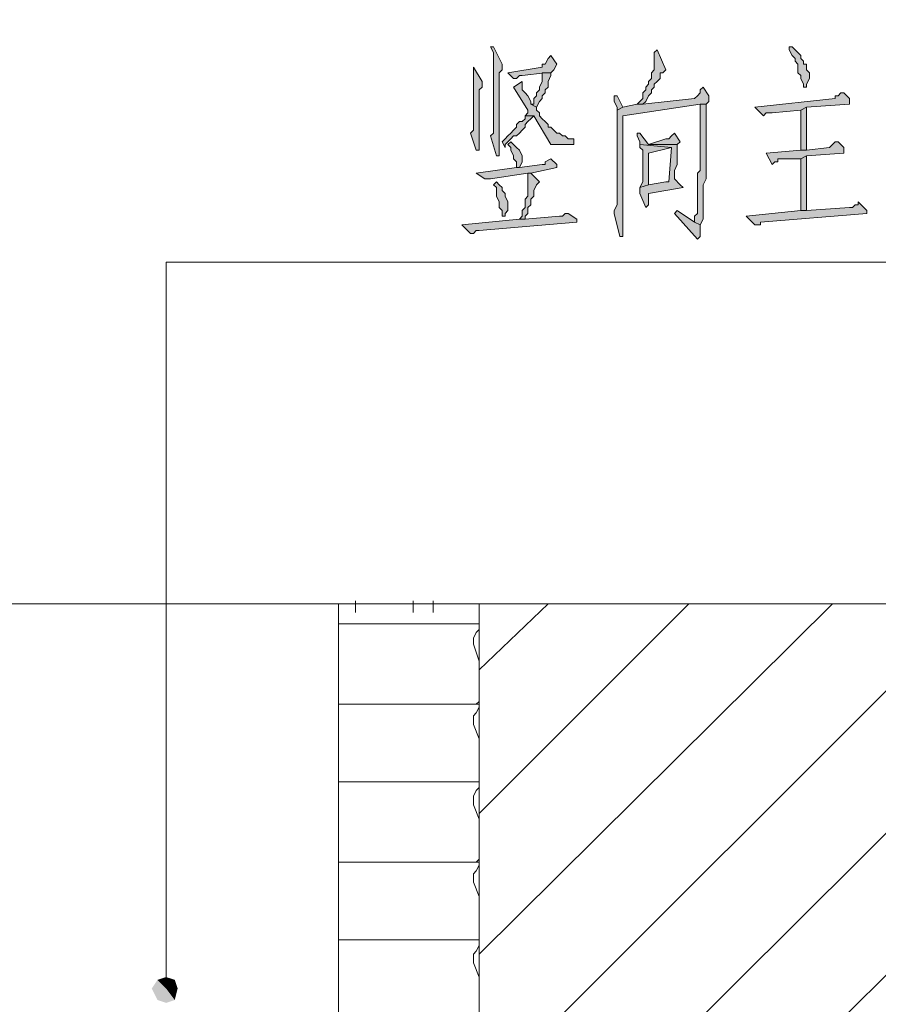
# Model space of a CAD drawing. Extents: x 566443 to 590371, y 3845226 to 3876576.
# Tile 161 of 221: x 586632 to 586644, y 3853967 to 3853982. Entities that reach past the tile are written whole.
import ezdxf

# ---------------------------------------------------------------- set-up
doc = ezdxf.new("R2010")
doc.units = 0
doc.layers.add('C00-00-00', color=7, linetype='CONTINUOUS')

msp = doc.modelspace()

# ---------------------------------------------------------------- hatches: boundary and pattern name
at = {"layer": 'C00-00-00'}
h = msp.add_hatch(color=256, dxfattribs=at)
h.dxf.hatch_style = 2
h.paths.add_polyline_path([(586638.614, 3853981.334), (586638.572, 3853981.334), (586638.614, 3853981.25), (586638.614, 3853980.064), (586638.572, 3853980.022), (586638.657, 3853979.726), (586638.699, 3853979.726), (586638.699, 3853979.768), (586638.699, 3853980.953), (586638.741, 3853980.996), (586638.741, 3853981.08)])
h = msp.add_hatch(color=256, dxfattribs=at)
h.dxf.hatch_style = 2
h.paths.add_polyline_path([(586643.017, 3853981.334), (586642.975, 3853981.334), (586642.975, 3853981.292), (586643.017, 3853981.207), (586643.059, 3853981.165), (586643.059, 3853981.123), (586643.102, 3853981.08), (586643.102, 3853980.953), (586643.144, 3853980.911), (586643.144, 3853980.869), (586643.186, 3853980.784), (586643.186, 3853980.742), (586643.229, 3853980.742), (586643.229, 3853980.784), (586643.271, 3853980.869), (586643.271, 3853980.953), (586643.229, 3853980.996), (586643.229, 3853981.08), (586643.186, 3853981.08), (586643.186, 3853981.123), (586643.144, 3853981.165), (586643.144, 3853981.207), (586643.102, 3853981.25), (586643.059, 3853981.292)])
h = msp.add_hatch(color=256, dxfattribs=at)
h.dxf.hatch_style = 2
h.paths.add_polyline_path([(586639.461, 3853981.207), (586639.419, 3853981.165), (586639.376, 3853981.08), (586639.334, 3853981.08), (586639.334, 3853981.038), (586638.826, 3853980.953), (586638.911, 3853980.869), (586638.953, 3853980.869), (586638.995, 3853980.911), (586639.038, 3853980.911), (586639.376, 3853980.953), (586639.461, 3853980.953), (586639.503, 3853980.996), (586639.546, 3853981.08)])
h = msp.add_hatch(color=256, dxfattribs=at)
h.dxf.hatch_style = 2
h.paths.add_polyline_path([(586641.027, 3853981.292), (586640.985, 3853981.25), (586640.985, 3853980.996), (586640.943, 3853980.953), (586640.943, 3853980.869), (586640.9, 3853980.826), (586640.9, 3853980.784), (586640.858, 3853980.742), (586640.858, 3853980.699), (586640.816, 3853980.657), (586640.816, 3853980.572), (586640.773, 3853980.53), (586640.731, 3853980.488), (586640.816, 3853980.488), (586640.858, 3853980.53), (586640.9, 3853980.615), (586640.943, 3853980.657), (586640.943, 3853980.699), (586640.985, 3853980.742), (586640.985, 3853980.784), (586641.027, 3853980.826), (586641.07, 3853980.869), (586641.07, 3853980.953), (586641.112, 3853980.953), (586641.154, 3853980.996)])
h = msp.add_hatch(color=256, dxfattribs=at)
h.dxf.hatch_style = 2
h.paths.add_polyline_path([(586638.318, 3853981.038), (586638.318, 3853980.107), (586638.276, 3853980.064), (586638.36, 3853979.81), (586638.403, 3853979.81), (586638.403, 3853979.895), (586638.403, 3853980.022), (586638.403, 3853980.107), (586638.403, 3853980.699), (586638.445, 3853980.742), (586638.445, 3853980.826)])
h = msp.add_hatch(color=256, dxfattribs=at)
h.dxf.hatch_style = 2
h.paths.add_polyline_path([(586639.461, 3853980.953), (586639.334, 3853980.953), (586639.334, 3853980.869), (586639.334, 3853980.826), (586639.292, 3853980.742), (586639.292, 3853980.699), (586639.249, 3853980.657), (586639.249, 3853980.615), (586639.207, 3853980.572), (586639.207, 3853980.488), (586639.165, 3853980.488), (586639.249, 3853980.445), (586639.292, 3853980.53), (586639.334, 3853980.572), (586639.334, 3853980.615), (586639.376, 3853980.657), (586639.376, 3853980.699), (586639.419, 3853980.742), (586639.419, 3853980.826), (586639.461, 3853980.911)])
h = msp.add_hatch(color=256, dxfattribs=at)
h.dxf.hatch_style = 2
h.paths.add_polyline_path([(586639.038, 3853980.826), (586638.911, 3853980.742), (586639.122, 3853980.403), (586639.122, 3853980.361), (586639.08, 3853980.318), (586639.207, 3853980.318), (586639.461, 3853979.895), (586639.8, 3853979.895), (586639.8, 3853979.98), (586639.715, 3853979.98), (586639.673, 3853980.022), (586639.63, 3853980.022), (586639.588, 3853980.064), (586639.546, 3853980.064), (586639.503, 3853980.107), (586639.461, 3853980.149), (586639.419, 3853980.149), (586639.419, 3853980.191), (586639.376, 3853980.234), (586639.334, 3853980.276), (586639.292, 3853980.318), (586639.292, 3853980.361), (586639.249, 3853980.403), (586639.249, 3853980.445), (586639.165, 3853980.488), (586639.165, 3853980.53), (586639.122, 3853980.615), (586639.08, 3853980.657), (586639.038, 3853980.699)])
h = msp.add_hatch(color=256, dxfattribs=at)
h.dxf.hatch_style = 2
h.paths.add_polyline_path([(586641.705, 3853980.742), (586641.662, 3853980.699), (586641.662, 3853980.657), (586641.62, 3853980.615), (586641.578, 3853980.572), (586640.816, 3853980.488), (586640.731, 3853980.488), (586640.519, 3853980.445), (586640.435, 3853980.403), (586640.435, 3853979.387), (586640.435, 3853979.302), (586640.435, 3853979.006), (586640.392, 3853978.921), (586640.392, 3853978.879), (586640.477, 3853978.54), (586640.519, 3853978.54), (586640.519, 3853978.964), (586640.519, 3853980.318), (586641.662, 3853980.488), (586641.747, 3853980.488), (586641.789, 3853980.53), (586641.789, 3853980.615)])
h = msp.add_hatch(color=256, dxfattribs=at)
h.dxf.hatch_style = 2
h.paths.add_polyline_path([(586640.435, 3853980.615), (586640.392, 3853980.615), (586640.392, 3853980.53), (586640.435, 3853980.445), (586640.435, 3853980.403), (586640.519, 3853980.445)])
h = msp.add_hatch(color=256, dxfattribs=at)
h.dxf.hatch_style = 2
h.paths.add_polyline_path([(586643.779, 3853980.657), (586643.737, 3853980.657), (586643.694, 3853980.615), (586643.652, 3853980.615), (586643.652, 3853980.572), (586642.467, 3853980.445), (586642.594, 3853980.318), (586642.636, 3853980.361), (586642.721, 3853980.361), (586643.144, 3853980.403), (586643.229, 3853980.445), (586643.864, 3853980.488), (586643.864, 3853980.572)])
h = msp.add_hatch(color=256, dxfattribs=at)
h.dxf.hatch_style = 2
h.paths.add_polyline_path([(586641.747, 3853980.488), (586641.662, 3853980.488), (586641.662, 3853980.403), (586641.662, 3853979.514), (586641.62, 3853979.472), (586641.62, 3853979.048), (586641.62, 3853978.964), (586641.62, 3853978.879), (586641.578, 3853978.837), (586641.578, 3853978.752), (586641.662, 3853978.71), (586641.705, 3853978.794), (586641.705, 3853979.302), (586641.747, 3853979.387)])
h = msp.add_hatch(color=256, dxfattribs=at)
h.dxf.hatch_style = 2
h.paths.add_polyline_path([(586643.229, 3853980.445), (586643.144, 3853980.403), (586643.144, 3853979.81), (586643.229, 3853979.81)])
h = msp.add_hatch(color=256, dxfattribs=at)
h.dxf.hatch_style = 2
h.paths.add_polyline_path([(586639.08, 3853980.318), (586639.08, 3853980.276), (586639.038, 3853980.234), (586638.995, 3853980.234), (586638.953, 3853980.191), (586638.953, 3853980.149), (586638.911, 3853980.107), (586638.868, 3853980.064), (586638.826, 3853980.022), (586638.784, 3853979.98), (586638.741, 3853979.937), (586638.784, 3853979.853), (586638.784, 3853979.895), (586638.826, 3853979.937), (586638.868, 3853979.98), (586638.911, 3853980.022), (586638.953, 3853980.022), (586638.995, 3853980.064), (586639.038, 3853980.107), (586639.08, 3853980.149), (586639.08, 3853980.191), (586639.122, 3853980.234), (586639.165, 3853980.276), (586639.207, 3853980.318)])
h = msp.add_hatch(color=256, dxfattribs=at)
h.dxf.hatch_style = 2
h.paths.add_polyline_path([(586640.773, 3853980.064), (586640.731, 3853980.064), (586640.731, 3853980.022), (586640.773, 3853979.937), (586640.773, 3853979.895), (586641.239, 3853979.853), (586641.197, 3853979.345), (586641.154, 3853979.345), (586640.9, 3853979.302), (586640.773, 3853979.26), (586640.773, 3853979.175), (586640.858, 3853978.964), (586640.9, 3853979.006), (586640.9, 3853979.175), (586641.408, 3853979.26), (586641.366, 3853979.302), (586641.281, 3853979.387), (586641.281, 3853979.514), (586641.324, 3853979.599), (586641.324, 3853979.726), (586641.324, 3853979.768), (586641.324, 3853979.895), (586640.9, 3853979.895)])
h = msp.add_hatch(color=256, dxfattribs=at)
h.dxf.hatch_style = 2
h.paths.add_polyline_path([(586641.281, 3853980.064), (586641.239, 3853980.022), (586641.197, 3853979.98), (586641.154, 3853979.98), (586640.9, 3853979.895), (586641.324, 3853979.895), (586641.366, 3853979.937)])
h = msp.add_hatch(color=256, dxfattribs=at)
h.dxf.hatch_style = 2
h.paths.add_polyline_path([(586638.868, 3853979.937), (586638.826, 3853979.895), (586638.868, 3853979.853), (586638.868, 3853979.81), (586638.911, 3853979.726), (586638.911, 3853979.683), (586638.953, 3853979.641), (586638.953, 3853979.556), (586638.995, 3853979.556), (586639.038, 3853979.641), (586639.038, 3853979.726), (586638.995, 3853979.81), (586638.953, 3853979.853), (586638.911, 3853979.895)])
h = msp.add_hatch(color=256, dxfattribs=at)
h.dxf.hatch_style = 2
h.paths.add_polyline_path([(586640.773, 3853979.895), (586640.773, 3853979.853), (586640.816, 3853979.81), (586640.816, 3853979.345), (586640.773, 3853979.26), (586640.9, 3853979.302), (586640.9, 3853979.768), (586641.239, 3853979.853)])
h = msp.add_hatch(color=256, dxfattribs=at)
h.dxf.hatch_style = 2
h.paths.add_polyline_path([(586643.694, 3853979.937), (586643.652, 3853979.937), (586643.61, 3853979.895), (586643.567, 3853979.853), (586643.229, 3853979.81), (586643.144, 3853979.81), (586642.636, 3853979.768), (586642.721, 3853979.599), (586642.763, 3853979.641), (586642.805, 3853979.641), (586642.805, 3853979.683), (586643.144, 3853979.683), (586643.229, 3853979.726), (586643.779, 3853979.768), (586643.779, 3853979.853)])
h = msp.add_hatch(color=256, dxfattribs=at)
h.dxf.hatch_style = 2
h.paths.add_polyline_path([(586643.229, 3853979.726), (586643.144, 3853979.683), (586643.144, 3853978.921), (586643.229, 3853978.921)])
h = msp.add_hatch(color=256, dxfattribs=at)
h.dxf.hatch_style = 2
h.paths.add_polyline_path([(586639.461, 3853979.683), (586639.376, 3853979.641), (586639.376, 3853979.599), (586639.334, 3853979.599), (586638.995, 3853979.556), (586638.953, 3853979.556), (586638.36, 3853979.472), (586638.487, 3853979.387), (586638.572, 3853979.387), (586639.122, 3853979.472), (586639.165, 3853979.472), (586639.546, 3853979.556), (586639.546, 3853979.599)])
h = msp.add_hatch(color=256, dxfattribs=at)
h.dxf.hatch_style = 2
h.paths.add_polyline_path([(586639.165, 3853979.472), (586639.122, 3853979.472), (586639.122, 3853979.429), (586639.122, 3853979.133), (586639.08, 3853979.091), (586639.08, 3853978.964), (586639.038, 3853978.921), (586639.038, 3853978.837), (586638.995, 3853978.794), (586639.08, 3853978.794), (586639.08, 3853978.837), (586639.122, 3853978.879), (586639.122, 3853978.964), (586639.165, 3853979.006), (586639.165, 3853979.091), (586639.207, 3853979.133), (586639.207, 3853979.218), (586639.249, 3853979.302), (586639.292, 3853979.345)])
h = msp.add_hatch(color=256, dxfattribs=at)
h.dxf.hatch_style = 2
h.paths.add_polyline_path([(586638.657, 3853979.345), (586638.614, 3853979.302), (586638.657, 3853979.26), (586638.657, 3853979.133), (586638.699, 3853979.048), (586638.699, 3853978.964), (586638.741, 3853978.921), (586638.741, 3853978.837), (586638.784, 3853978.837), (586638.784, 3853978.879), (586638.826, 3853978.921), (586638.826, 3853979.048), (586638.784, 3853979.133), (586638.784, 3853979.175), (586638.741, 3853979.218), (586638.741, 3853979.26), (586638.699, 3853979.302)])
h = msp.add_hatch(color=256, dxfattribs=at)
h.dxf.hatch_style = 2
h.paths.add_polyline_path([(586643.991, 3853979.048), (586643.991, 3853979.006), (586643.948, 3853979.006), (586643.906, 3853978.964), (586643.864, 3853978.964), (586643.229, 3853978.921), (586643.144, 3853978.921), (586642.34, 3853978.837), (586642.467, 3853978.71), (586642.551, 3853978.71), (586642.551, 3853978.752), (586644.118, 3853978.879), (586644.118, 3853978.921)])
h = msp.add_hatch(color=256, dxfattribs=at)
h.dxf.hatch_style = 2
h.paths.add_polyline_path([(586639.715, 3853978.879), (586639.673, 3853978.879), (586639.63, 3853978.837), (586639.588, 3853978.837), (586639.08, 3853978.794), (586638.995, 3853978.794), (586638.149, 3853978.71), (586638.276, 3853978.583), (586638.318, 3853978.583), (586638.36, 3853978.625), (586638.403, 3853978.625), (586639.842, 3853978.752), (586639.842, 3853978.794)])
h = msp.add_hatch(color=256, dxfattribs=at)
h.dxf.hatch_style = 2
h.paths.add_polyline_path([(586641.324, 3853978.921), (586641.281, 3853978.879), (586641.62, 3853978.498), (586641.662, 3853978.54), (586641.662, 3853978.71), (586641.578, 3853978.752)])
h = msp.add_hatch(color=256, dxfattribs=at)
h.dxf.hatch_style = 2
h.paths.add_polyline_path([(586633.661, 3853967.576), (586633.577, 3853967.449), (586633.788, 3853967.449)])
h = msp.add_hatch(color=256, dxfattribs=at)
h.dxf.hatch_style = 2
h.paths.add_polyline_path([(586633.788, 3853967.618), (586633.661, 3853967.576), (586633.788, 3853967.449)])
h = msp.add_hatch(color=256, dxfattribs=at)
h.dxf.hatch_style = 2
h.paths.add_polyline_path([(586633.915, 3853967.576), (586633.788, 3853967.618), (586633.788, 3853967.449)])
h = msp.add_hatch(color=256, dxfattribs=at)
h.dxf.hatch_style = 2
h.paths.add_polyline_path([(586633.958, 3853967.449), (586633.915, 3853967.576), (586633.788, 3853967.449)])
h = msp.add_hatch(color=256, dxfattribs=at)
h.dxf.hatch_style = 2
h.paths.add_polyline_path([(586633.577, 3853967.449), (586633.661, 3853967.28), (586633.788, 3853967.449)])
h = msp.add_hatch(color=256, dxfattribs=at)
h.dxf.hatch_style = 2
h.paths.add_polyline_path([(586633.661, 3853967.28), (586633.788, 3853967.237), (586633.788, 3853967.449)])
h = msp.add_hatch(color=256, dxfattribs=at)
h.dxf.hatch_style = 2
h.paths.add_polyline_path([(586633.788, 3853967.237), (586633.915, 3853967.28), (586633.788, 3853967.449)])
h = msp.add_hatch(color=256, dxfattribs=at)
h.dxf.hatch_style = 2
h.paths.add_polyline_path([(586633.915, 3853967.28), (586633.958, 3853967.449), (586633.788, 3853967.449)])

# ---------------------------------------------------------------- linework, layer by layer
at = {"layer": 'C00-00-00', "lineweight": 0}
for points in [[(586638.614, 3853981.334), (586638.572, 3853981.334), (586638.614, 3853981.25), (586638.614, 3853980.064), (586638.572, 3853980.022), (586638.657, 3853979.726), (586638.699, 3853979.726), (586638.699, 3853979.768), (586638.699, 3853980.953), (586638.741, 3853980.996), (586638.741, 3853981.08)], [(586643.017, 3853981.334), (586642.975, 3853981.334), (586642.975, 3853981.292), (586643.017, 3853981.207), (586643.059, 3853981.165), (586643.059, 3853981.123), (586643.102, 3853981.08), (586643.102, 3853980.953), (586643.144, 3853980.911), (586643.144, 3853980.869), (586643.186, 3853980.784), (586643.186, 3853980.742), (586643.229, 3853980.742), (586643.229, 3853980.784), (586643.271, 3853980.869), (586643.271, 3853980.953), (586643.229, 3853980.996), (586643.229, 3853981.08), (586643.186, 3853981.08), (586643.186, 3853981.123), (586643.144, 3853981.165), (586643.144, 3853981.207), (586643.102, 3853981.25), (586643.059, 3853981.292)], [(586639.461, 3853981.207), (586639.419, 3853981.165), (586639.376, 3853981.08), (586639.334, 3853981.08), (586639.334, 3853981.038), (586638.826, 3853980.953), (586638.911, 3853980.869), (586638.953, 3853980.869), (586638.995, 3853980.911), (586639.038, 3853980.911), (586639.376, 3853980.953), (586639.461, 3853980.953), (586639.503, 3853980.996), (586639.546, 3853981.08)], [(586641.027, 3853981.292), (586640.985, 3853981.25), (586640.985, 3853980.996), (586640.943, 3853980.953), (586640.943, 3853980.869), (586640.9, 3853980.826), (586640.9, 3853980.784), (586640.858, 3853980.742), (586640.858, 3853980.699), (586640.816, 3853980.657), (586640.816, 3853980.572), (586640.773, 3853980.53), (586640.731, 3853980.488), (586640.816, 3853980.488), (586640.858, 3853980.53), (586640.9, 3853980.615), (586640.943, 3853980.657), (586640.943, 3853980.699), (586640.985, 3853980.742), (586640.985, 3853980.784), (586641.027, 3853980.826), (586641.07, 3853980.869), (586641.07, 3853980.953), (586641.112, 3853980.953), (586641.154, 3853980.996)], [(586638.318, 3853981.038), (586638.318, 3853980.107), (586638.276, 3853980.064), (586638.36, 3853979.81), (586638.403, 3853979.81), (586638.403, 3853979.895), (586638.403, 3853980.022), (586638.403, 3853980.107), (586638.403, 3853980.699), (586638.445, 3853980.742), (586638.445, 3853980.826)], [(586639.461, 3853980.953), (586639.334, 3853980.953), (586639.334, 3853980.869), (586639.334, 3853980.826), (586639.292, 3853980.742), (586639.292, 3853980.699), (586639.249, 3853980.657), (586639.249, 3853980.615), (586639.207, 3853980.572), (586639.207, 3853980.488), (586639.165, 3853980.488), (586639.249, 3853980.445), (586639.292, 3853980.53), (586639.334, 3853980.572), (586639.334, 3853980.615), (586639.376, 3853980.657), (586639.376, 3853980.699), (586639.419, 3853980.742), (586639.419, 3853980.826), (586639.461, 3853980.911)], [(586639.038, 3853980.826), (586638.911, 3853980.742), (586639.122, 3853980.403), (586639.122, 3853980.361), (586639.08, 3853980.318), (586639.207, 3853980.318), (586639.461, 3853979.895), (586639.8, 3853979.895), (586639.8, 3853979.98), (586639.715, 3853979.98), (586639.673, 3853980.022), (586639.63, 3853980.022), (586639.588, 3853980.064), (586639.546, 3853980.064), (586639.503, 3853980.107), (586639.461, 3853980.149), (586639.419, 3853980.149), (586639.419, 3853980.191), (586639.376, 3853980.234), (586639.334, 3853980.276), (586639.292, 3853980.318), (586639.292, 3853980.361), (586639.249, 3853980.403), (586639.249, 3853980.445), (586639.165, 3853980.488), (586639.165, 3853980.53), (586639.122, 3853980.615), (586639.08, 3853980.657), (586639.038, 3853980.699)], [(586641.705, 3853980.742), (586641.662, 3853980.699), (586641.662, 3853980.657), (586641.62, 3853980.615), (586641.578, 3853980.572), (586640.816, 3853980.488), (586640.731, 3853980.488), (586640.519, 3853980.445), (586640.435, 3853980.403), (586640.435, 3853979.387), (586640.435, 3853979.302), (586640.435, 3853979.006), (586640.392, 3853978.921), (586640.392, 3853978.879), (586640.477, 3853978.54), (586640.519, 3853978.54), (586640.519, 3853978.964), (586640.519, 3853980.318), (586641.662, 3853980.488), (586641.747, 3853980.488), (586641.789, 3853980.53), (586641.789, 3853980.615)], [(586640.435, 3853980.615), (586640.392, 3853980.615), (586640.392, 3853980.53), (586640.435, 3853980.445), (586640.435, 3853980.403), (586640.519, 3853980.445)], [(586643.779, 3853980.657), (586643.737, 3853980.657), (586643.694, 3853980.615), (586643.652, 3853980.615), (586643.652, 3853980.572), (586642.467, 3853980.445), (586642.594, 3853980.318), (586642.636, 3853980.361), (586642.721, 3853980.361), (586643.144, 3853980.403), (586643.229, 3853980.445), (586643.864, 3853980.488), (586643.864, 3853980.572)], [(586641.747, 3853980.488), (586641.662, 3853980.488), (586641.662, 3853980.403), (586641.662, 3853979.514), (586641.62, 3853979.472), (586641.62, 3853979.048), (586641.62, 3853978.964), (586641.62, 3853978.879), (586641.578, 3853978.837), (586641.578, 3853978.752), (586641.662, 3853978.71), (586641.705, 3853978.794), (586641.705, 3853979.302), (586641.747, 3853979.387)], [(586643.229, 3853980.445), (586643.144, 3853980.403), (586643.144, 3853979.81), (586643.229, 3853979.81)], [(586639.08, 3853980.318), (586639.08, 3853980.276), (586639.038, 3853980.234), (586638.995, 3853980.234), (586638.953, 3853980.191), (586638.953, 3853980.149), (586638.911, 3853980.107), (586638.868, 3853980.064), (586638.826, 3853980.022), (586638.784, 3853979.98), (586638.741, 3853979.937), (586638.784, 3853979.853), (586638.784, 3853979.895), (586638.826, 3853979.937), (586638.868, 3853979.98), (586638.911, 3853980.022), (586638.953, 3853980.022), (586638.995, 3853980.064), (586639.038, 3853980.107), (586639.08, 3853980.149), (586639.08, 3853980.191), (586639.122, 3853980.234), (586639.165, 3853980.276), (586639.207, 3853980.318)], [(586640.773, 3853980.064), (586640.731, 3853980.064), (586640.731, 3853980.022), (586640.773, 3853979.937), (586640.773, 3853979.895), (586641.239, 3853979.853), (586641.197, 3853979.345), (586641.154, 3853979.345), (586640.9, 3853979.302), (586640.773, 3853979.26), (586640.773, 3853979.175), (586640.858, 3853978.964), (586640.9, 3853979.006), (586640.9, 3853979.175), (586641.408, 3853979.26), (586641.366, 3853979.302), (586641.281, 3853979.387), (586641.281, 3853979.514), (586641.324, 3853979.599), (586641.324, 3853979.726), (586641.324, 3853979.768), (586641.324, 3853979.895), (586640.9, 3853979.895)], [(586641.281, 3853980.064), (586641.239, 3853980.022), (586641.197, 3853979.98), (586641.154, 3853979.98), (586640.9, 3853979.895), (586641.324, 3853979.895), (586641.366, 3853979.937)], [(586638.868, 3853979.937), (586638.826, 3853979.895), (586638.868, 3853979.853), (586638.868, 3853979.81), (586638.911, 3853979.726), (586638.911, 3853979.683), (586638.953, 3853979.641), (586638.953, 3853979.556), (586638.995, 3853979.556), (586639.038, 3853979.641), (586639.038, 3853979.726), (586638.995, 3853979.81), (586638.953, 3853979.853), (586638.911, 3853979.895)], [(586640.773, 3853979.895), (586640.773, 3853979.853), (586640.816, 3853979.81), (586640.816, 3853979.345), (586640.773, 3853979.26), (586640.9, 3853979.302), (586640.9, 3853979.768), (586641.239, 3853979.853)], [(586643.694, 3853979.937), (586643.652, 3853979.937), (586643.61, 3853979.895), (586643.567, 3853979.853), (586643.229, 3853979.81), (586643.144, 3853979.81), (586642.636, 3853979.768), (586642.721, 3853979.599), (586642.763, 3853979.641), (586642.805, 3853979.641), (586642.805, 3853979.683), (586643.144, 3853979.683), (586643.229, 3853979.726), (586643.779, 3853979.768), (586643.779, 3853979.853)], [(586643.229, 3853979.726), (586643.144, 3853979.683), (586643.144, 3853978.921), (586643.229, 3853978.921)], [(586639.461, 3853979.683), (586639.376, 3853979.641), (586639.376, 3853979.599), (586639.334, 3853979.599), (586638.995, 3853979.556), (586638.953, 3853979.556), (586638.36, 3853979.472), (586638.487, 3853979.387), (586638.572, 3853979.387), (586639.122, 3853979.472), (586639.165, 3853979.472), (586639.546, 3853979.556), (586639.546, 3853979.599)], [(586639.165, 3853979.472), (586639.122, 3853979.472), (586639.122, 3853979.429), (586639.122, 3853979.133), (586639.08, 3853979.091), (586639.08, 3853978.964), (586639.038, 3853978.921), (586639.038, 3853978.837), (586638.995, 3853978.794), (586639.08, 3853978.794), (586639.08, 3853978.837), (586639.122, 3853978.879), (586639.122, 3853978.964), (586639.165, 3853979.006), (586639.165, 3853979.091), (586639.207, 3853979.133), (586639.207, 3853979.218), (586639.249, 3853979.302), (586639.292, 3853979.345)], [(586638.657, 3853979.345), (586638.614, 3853979.302), (586638.657, 3853979.26), (586638.657, 3853979.133), (586638.699, 3853979.048), (586638.699, 3853978.964), (586638.741, 3853978.921), (586638.741, 3853978.837), (586638.784, 3853978.837), (586638.784, 3853978.879), (586638.826, 3853978.921), (586638.826, 3853979.048), (586638.784, 3853979.133), (586638.784, 3853979.175), (586638.741, 3853979.218), (586638.741, 3853979.26), (586638.699, 3853979.302)], [(586643.991, 3853979.048), (586643.991, 3853979.006), (586643.948, 3853979.006), (586643.906, 3853978.964), (586643.864, 3853978.964), (586643.229, 3853978.921), (586643.144, 3853978.921), (586642.34, 3853978.837), (586642.467, 3853978.71), (586642.551, 3853978.71), (586642.551, 3853978.752), (586644.118, 3853978.879), (586644.118, 3853978.921)], [(586639.715, 3853978.879), (586639.673, 3853978.879), (586639.63, 3853978.837), (586639.588, 3853978.837), (586639.08, 3853978.794), (586638.995, 3853978.794), (586638.149, 3853978.71), (586638.276, 3853978.583), (586638.318, 3853978.583), (586638.36, 3853978.625), (586638.403, 3853978.625), (586639.842, 3853978.752), (586639.842, 3853978.794)], [(586641.324, 3853978.921), (586641.281, 3853978.879), (586641.62, 3853978.498), (586641.662, 3853978.54), (586641.662, 3853978.71), (586641.578, 3853978.752)]]:
    msp.add_lwpolyline(points, close=True, dxfattribs=at)
at = {"layer": 'C00-00-00', "lineweight": 9}
for points in [[(586633.788, 3853967.534), (586633.788, 3853978.159)], [(586638.403, 3853972.825), (586636.328, 3853972.825)], [(586638.403, 3853971.64), (586636.328, 3853971.64)], [(586638.403, 3853970.497), (586636.328, 3853970.497)], [(586638.403, 3853969.312), (586636.328, 3853969.312)], [(586638.403, 3853968.169), (586636.328, 3853968.169)]]:
    msp.add_lwpolyline(points, dxfattribs=at)
at = {"layer": 'C00-00-00', "lineweight": 5}
msp.add_open_spline([(586400.108, 3853967.661), (586400.108, 3853967.661), (586645.684, 3854048.052), (586645.684, 3854048.052)], degree=3, dxfattribs=at)
at = {"layer": 'C00-00-00', "lineweight": 9}
for points in [[(586649.113, 3853978.159), (586649.113, 3853978.159), (586633.788, 3853978.159), (586633.788, 3853978.159)], [(586619.226, 3853973.122), (586619.226, 3853973.122), (586657.622, 3853973.122), (586657.622, 3853973.122)], [(586636.328, 3853973.122), (586636.328, 3853973.122), (586636.328, 3853950.092), (586636.328, 3853950.092)], [(586636.582, 3853973.122), (586636.582, 3853973.122), (586636.582, 3853973.164), (586636.582, 3853973.164)], [(586636.582, 3853973.122), (586636.582, 3853973.122), (586636.582, 3853973.164), (586636.582, 3853973.164)], [(586636.582, 3853972.995), (586636.582, 3853972.995), (586636.582, 3853973.122), (586636.582, 3853973.122)], [(586637.429, 3853973.122), (586637.429, 3853973.122), (586637.429, 3853973.164), (586637.429, 3853973.164)], [(586637.429, 3853973.122), (586637.429, 3853973.122), (586637.429, 3853973.164), (586637.429, 3853973.164)], [(586637.429, 3853972.995), (586637.429, 3853972.995), (586637.429, 3853973.122), (586637.429, 3853973.122)], [(586637.725, 3853973.122), (586637.725, 3853973.122), (586637.725, 3853973.164), (586637.725, 3853973.164)], [(586637.725, 3853973.122), (586637.725, 3853973.122), (586637.725, 3853973.164), (586637.725, 3853973.164)], [(586637.725, 3853972.995), (586637.725, 3853972.995), (586637.725, 3853973.122), (586637.725, 3853973.122)], [(586638.403, 3853972.148), (586638.403, 3853972.148), (586639.419, 3853973.122), (586639.419, 3853973.122)], [(586638.403, 3853970.031), (586638.403, 3853970.031), (586641.493, 3853973.122), (586641.493, 3853973.122)], [(586638.403, 3853967.957), (586638.403, 3853967.957), (586643.61, 3853973.122), (586643.61, 3853973.122)], [(586638.403, 3853965.84), (586638.403, 3853965.84), (586645.684, 3853973.122), (586645.684, 3853973.122)], [(586638.403, 3853963.766), (586638.403, 3853963.766), (586647.801, 3853973.122), (586647.801, 3853973.122)], [(586638.403, 3853961.649), (586638.403, 3853961.649), (586649.875, 3853973.122), (586649.875, 3853973.122)], [(586638.403, 3853959.575), (586638.403, 3853959.575), (586651.992, 3853973.122), (586651.992, 3853973.122)], [(586638.403, 3853973.122), (586638.403, 3853973.122), (586638.403, 3853922.957), (586638.403, 3853922.957)], [(586638.36, 3853972.825), (586638.36, 3853972.825), (586638.403, 3853972.825), (586638.403, 3853972.825)], [(586638.403, 3853972.741), (586638.403, 3853972.741), (586638.403, 3853972.783), (586638.403, 3853972.783)], [(586638.318, 3853972.614), (586638.318, 3853972.614), (586638.36, 3853972.698), (586638.36, 3853972.698)], [(586638.318, 3853972.614), (586638.318, 3853972.614), (586638.36, 3853972.698), (586638.36, 3853972.698)], [(586638.318, 3853972.614), (586638.318, 3853972.614), (586638.318, 3853972.529), (586638.318, 3853972.529)], [(586638.36, 3853972.698), (586638.36, 3853972.698), (586638.403, 3853972.741), (586638.403, 3853972.741)], [(586638.403, 3853972.275), (586638.403, 3853972.275), (586638.318, 3853972.529), (586638.318, 3853972.529)], [(586638.403, 3853972.275), (586638.403, 3853972.275), (586638.318, 3853972.529), (586638.318, 3853972.529)], [(586638.36, 3853971.64), (586638.36, 3853971.64), (586638.403, 3853971.682), (586638.403, 3853971.682)], [(586638.36, 3853971.513), (586638.36, 3853971.513), (586638.403, 3853971.598), (586638.403, 3853971.598)], [(586638.403, 3853971.598), (586638.403, 3853971.598), (586638.403, 3853971.64), (586638.403, 3853971.64)], [(586638.318, 3853971.471), (586638.318, 3853971.471), (586638.36, 3853971.513), (586638.36, 3853971.513)], [(586638.318, 3853971.471), (586638.318, 3853971.471), (586638.36, 3853971.513), (586638.36, 3853971.513)], [(586638.318, 3853971.471), (586638.318, 3853971.471), (586638.318, 3853971.344), (586638.318, 3853971.344)], [(586638.403, 3853971.132), (586638.403, 3853971.132), (586638.318, 3853971.344), (586638.318, 3853971.344)], [(586638.403, 3853971.132), (586638.403, 3853971.132), (586638.318, 3853971.344), (586638.318, 3853971.344)], [(586638.403, 3853957.458), (586638.403, 3853957.458), (586652.33, 3853971.386), (586652.33, 3853971.386)], [(586638.36, 3853970.497), (586638.36, 3853970.497), (586638.403, 3853970.497), (586638.403, 3853970.497)], [(586638.403, 3853970.412), (586638.403, 3853970.412), (586638.403, 3853970.455), (586638.403, 3853970.455)], [(586638.318, 3853970.285), (586638.318, 3853970.285), (586638.36, 3853970.37), (586638.36, 3853970.37)], [(586638.318, 3853970.285), (586638.318, 3853970.285), (586638.36, 3853970.37), (586638.36, 3853970.37)], [(586638.318, 3853970.285), (586638.318, 3853970.285), (586638.318, 3853970.158), (586638.318, 3853970.158)], [(586638.36, 3853970.37), (586638.36, 3853970.37), (586638.403, 3853970.412), (586638.403, 3853970.412)], [(586638.403, 3853969.947), (586638.403, 3853969.947), (586638.318, 3853970.158), (586638.318, 3853970.158)], [(586638.403, 3853969.947), (586638.403, 3853969.947), (586638.318, 3853970.158), (586638.318, 3853970.158)], [(586638.36, 3853969.312), (586638.36, 3853969.312), (586638.403, 3853969.354), (586638.403, 3853969.354)], [(586638.36, 3853969.185), (586638.36, 3853969.185), (586638.403, 3853969.269), (586638.403, 3853969.269)], [(586638.403, 3853969.269), (586638.403, 3853969.269), (586638.403, 3853969.312), (586638.403, 3853969.312)], [(586638.403, 3853955.384), (586638.403, 3853955.384), (586652.33, 3853969.312), (586652.33, 3853969.312)], [(586638.318, 3853969.142), (586638.318, 3853969.142), (586638.36, 3853969.185), (586638.36, 3853969.185)], [(586638.318, 3853969.142), (586638.318, 3853969.142), (586638.36, 3853969.185), (586638.36, 3853969.185)], [(586638.318, 3853969.142), (586638.318, 3853969.142), (586638.318, 3853969.015), (586638.318, 3853969.015)], [(586638.403, 3853968.804), (586638.403, 3853968.804), (586638.318, 3853969.015), (586638.318, 3853969.015)], [(586638.403, 3853968.804), (586638.403, 3853968.804), (586638.318, 3853969.015), (586638.318, 3853969.015)], [(586638.36, 3853968.169), (586638.36, 3853968.169), (586638.403, 3853968.169), (586638.403, 3853968.169)], [(586638.403, 3853968.084), (586638.403, 3853968.084), (586638.403, 3853968.126), (586638.403, 3853968.126)], [(586638.318, 3853967.957), (586638.318, 3853967.957), (586638.36, 3853967.999), (586638.36, 3853967.999)], [(586638.318, 3853967.957), (586638.318, 3853967.957), (586638.36, 3853967.999), (586638.36, 3853967.999)], [(586638.36, 3853967.999), (586638.36, 3853967.999), (586638.403, 3853968.084), (586638.403, 3853968.084)], [(586638.318, 3853967.957), (586638.318, 3853967.957), (586638.318, 3853967.83), (586638.318, 3853967.83)], [(586638.403, 3853967.618), (586638.403, 3853967.618), (586638.318, 3853967.83), (586638.318, 3853967.83)], [(586638.403, 3853967.618), (586638.403, 3853967.618), (586638.318, 3853967.83), (586638.318, 3853967.83)]]:
    msp.add_open_spline(points, degree=3, dxfattribs=at)

doc.saveas('drawing.dxf')
